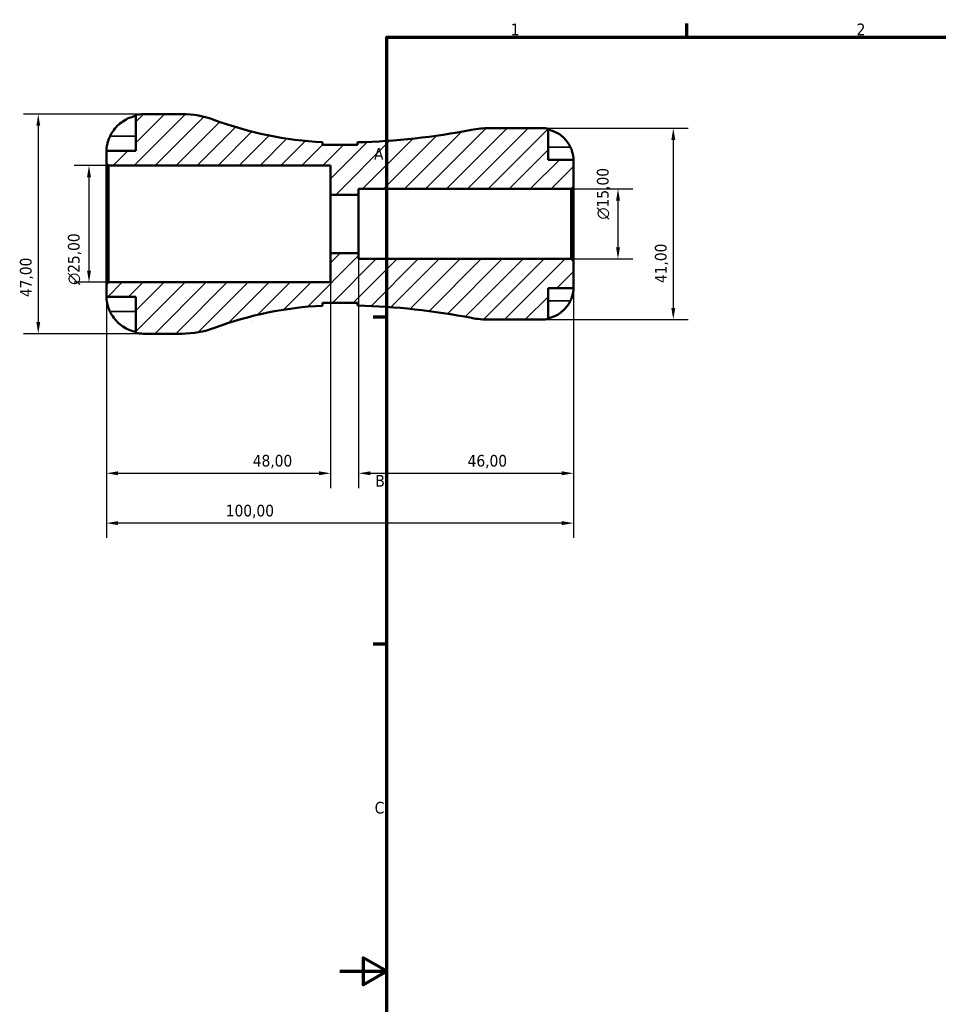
# Model space of a CAD drawing. Header units: millimetres. Extents: x -69 to 666, y 0 to 420.
# Tile 2 of 6: x -69 to 128, y 203 to 414. Entities that reach past the tile are written whole.
import ezdxf

# ---------------------------------------------------------------- set-up
doc = ezdxf.new("R2010")
doc.units = ezdxf.units.MM
for name, color, linetype, lineweight in [('Border (ISO)', 7, 'Continuous', 70), ('Dimension (ISO)', 7, 'Continuous', 25), ('Hatch (ISO)', 7, 'Continuous', 18), ('Visible (ISO)', 7, 'Continuous', 50), ('Visible Narrow (ISO)', 7, 'Continuous', 35)]:
    doc.layers.add(name, color=color, linetype=linetype, lineweight=lineweight)
doc.styles.add('Note Text (ISO)', font='tahoma.ttf')
doc.dimstyles.new('Default (ISO)', dxfattribs={"dimtxt": 2.5, "dimasz": 2.5, "dimexe": 3.175, "dimexo": 0, "dimgap": 0.762, "dimtad": 1, "dimrnd": 1e-08, "dimzin": 0, "dimtxsty": 'Note Text (ISO)', "dimcen": 0.09, "dimdle": 10, "dimclrd": 256, "dimclre": 256, "dimclrt": 232, "dimazin": 0, "dimtfac": 1.40208, "dimtmove": 0, "dimatfit": 3, "dimfxl": 1, "dimtolj": 1, "dimtzin": 0, "dimlwd": -1, "dimlwe": -1, "dimarcsym": 0})

# ---------------------------------------------------------------- blocks, each defined once
blk = doc.blocks.new('Borders Default Border')
at = {"layer": 'Border (ISO)'}
for p, q in [((74.25, 410), (74.25, 412.9)), ((10, 350), (7.1, 350)), ((10, 280), (7.1, 280))]:
    blk.add_line(p, q, dxfattribs=at)
at = {"layer": 'Border (ISO)', "flags": 128}
for points in [[(10, 10), (10, 410), (584, 410), (584, 10), (10, 10)], [(0, 210), (10, 210), (5, 212.89), (5, 207.11), (10, 210)]]:
    blk.add_lwpolyline(points, dxfattribs=at)
at = {"layer": 'Border (ISO)', "color": 232, "true_color": 0xca0064, "char_height": 2.5, "attachment_point": 7, "style": 'Note Text (ISO)'}
for s, insert in [('1', (36.56, 410.4)), ('2', (110.62, 410.4)), ('A', (7.29, 383.75)), ('B', (7.59, 313.75)), ('C', (7.43, 243.71))]:
    blk.add_mtext(s, dxfattribs=dict(at, insert=insert))
blk = doc.blocks.new('*D7')
at = {"layer": 'Defpoints', "color": 0, "transparency": 16777216}
for p in [(-2, 363.75), (-50, 357.03), (-2, 316.61)]:
    blk.add_point(p, dxfattribs=at)
at = {"layer": 'Dimension (ISO)', "transparency": 16777216}
for p, q in [((-2, 363.75), (-2, 313.44)), ((-50, 357.03), (-50, 313.44)), ((-47.5, 316.61), (-4.5, 316.61))]:
    blk.add_line(p, q, dxfattribs=at)
for points in [[(-47.5, 317.03), (-47.5, 316.19), (-50, 316.61)], [(-4.5, 317.03), (-4.5, 316.19), (-2, 316.61)]]:
    blk.add_solid(points, dxfattribs=at)
at = {"layer": 'Dimension (ISO)', "color": 232, "true_color": 0xca0064, "transparency": 16777216, "insert": (-18.67, 320.55), "char_height": 2.5, "attachment_point": 1, "style": 'Note Text (ISO)'}
blk.add_mtext('\\A1;48,00', dxfattribs=at)
blk = doc.blocks.new('*D8')
at = {"layer": 'Defpoints', "color": 0, "transparency": 16777216}
for p in [(4, 363.75), (50, 362.03), (50, 316.61)]:
    blk.add_point(p, dxfattribs=at)
at = {"layer": 'Dimension (ISO)', "transparency": 16777216}
for p, q in [((4, 363.75), (4, 313.44)), ((50, 362.03), (50, 313.44)), ((6.5, 316.61), (47.5, 316.61))]:
    blk.add_line(p, q, dxfattribs=at)
for points in [[(6.5, 317.03), (6.5, 316.19), (4, 316.61)], [(47.5, 317.03), (47.5, 316.19), (50, 316.61)]]:
    blk.add_solid(points, dxfattribs=at)
at = {"layer": 'Dimension (ISO)', "color": 232, "true_color": 0xca0064, "transparency": 16777216, "insert": (27.33, 320.54), "char_height": 2.5, "attachment_point": 1, "style": 'Note Text (ISO)'}
blk.add_mtext('\\A1;46,00', dxfattribs=at)
blk = doc.blocks.new('*D9')
at = {"layer": 'Defpoints', "color": 0, "transparency": 16777216}
for p in [(-49.53, 382.5), (-53.74, 357.5), (-49.53, 357.5)]:
    blk.add_point(p, dxfattribs=at)
at = {"layer": 'Dimension (ISO)', "transparency": 16777216}
for p, q in [((-49.53, 382.5), (-56.92, 382.5)), ((-53.74, 380), (-53.74, 360)), ((-49.53, 357.5), (-56.92, 357.5))]:
    blk.add_line(p, q, dxfattribs=at)
for points in [[(-54.16, 380), (-53.32, 380), (-53.74, 382.5)], [(-54.16, 360), (-53.32, 360), (-53.74, 357.5)]]:
    blk.add_solid(points, dxfattribs=at)
at = {"layer": 'Dimension (ISO)', "color": 232, "true_color": 0xca0064, "transparency": 16777216, "insert": (-58.26, 356.94), "char_height": 2.5, "attachment_point": 1, "rotation": 90, "style": 'Note Text (ISO)'}
blk.add_mtext('\\A1;\\fAIGDT|b0|i0;\\H2.5000;\\ln\\fTahoma|b0|i0;\\H2.5000;25,00', dxfattribs=at)
blk = doc.blocks.new('*D10')
at = {"layer": 'Defpoints', "color": 0, "transparency": 16777216}
for p in [(49.53, 377.5), (59.53, 377.5), (49.53, 362.5)]:
    blk.add_point(p, dxfattribs=at)
at = {"layer": 'Dimension (ISO)', "transparency": 16777216}
for p, q in [((49.53, 377.5), (62.71, 377.5)), ((59.53, 365), (59.53, 375)), ((49.53, 362.5), (62.71, 362.5))]:
    blk.add_line(p, q, dxfattribs=at)
for points in [[(59.11, 375), (59.95, 375), (59.53, 377.5)], [(59.11, 365), (59.95, 365), (59.53, 362.5)]]:
    blk.add_solid(points, dxfattribs=at)
at = {"layer": 'Dimension (ISO)', "color": 232, "true_color": 0xca0064, "transparency": 16777216, "insert": (55.01, 370.94), "char_height": 2.5, "attachment_point": 1, "rotation": 90, "style": 'Note Text (ISO)'}
blk.add_mtext('\\A1;\\fAIGDT|b0|i0;\\H2.5000;\\ln\\fTahoma|b0|i0;\\H2.5000;15,00', dxfattribs=at)
blk = doc.blocks.new('*D11')
at = {"layer": 'Defpoints', "color": 0, "transparency": 16777216}
for p in [(43.25, 390.5), (43.25, 349.5), (71.37, 349.5)]:
    blk.add_point(p, dxfattribs=at)
at = {"layer": 'Dimension (ISO)', "transparency": 16777216}
for p, q in [((43.25, 390.5), (74.54, 390.5)), ((71.37, 388), (71.37, 352)), ((43.25, 349.5), (74.54, 349.5))]:
    blk.add_line(p, q, dxfattribs=at)
for points in [[(70.95, 388), (71.78, 388), (71.37, 390.5)], [(70.95, 352), (71.78, 352), (71.37, 349.5)]]:
    blk.add_solid(points, dxfattribs=at)
at = {"layer": 'Dimension (ISO)', "color": 232, "true_color": 0xca0064, "transparency": 16777216, "insert": (67.43, 357.33), "char_height": 2.5, "attachment_point": 1, "rotation": 90, "style": 'Note Text (ISO)'}
blk.add_mtext('\\A1;41,00', dxfattribs=at)
blk = doc.blocks.new('*D12')
at = {"layer": 'Defpoints', "color": 0, "transparency": 16777216}
for p in [(-42.12, 393.5), (-64.6, 346.5), (-42.12, 346.5)]:
    blk.add_point(p, dxfattribs=at)
at = {"layer": 'Dimension (ISO)', "transparency": 16777216}
for p, q in [((-42.12, 393.5), (-67.77, 393.5)), ((-64.6, 391), (-64.6, 349)), ((-42.12, 346.5), (-67.77, 346.5))]:
    blk.add_line(p, q, dxfattribs=at)
for points in [[(-65.01, 391), (-64.18, 391), (-64.6, 393.5)], [(-65.01, 349), (-64.18, 349), (-64.6, 346.5)]]:
    blk.add_solid(points, dxfattribs=at)
at = {"layer": 'Dimension (ISO)', "color": 232, "true_color": 0xca0064, "transparency": 16777216, "insert": (-68.53, 354.33), "char_height": 2.5, "attachment_point": 1, "rotation": 90, "style": 'Note Text (ISO)'}
blk.add_mtext('\\A1;47,00', dxfattribs=at)
blk = doc.blocks.new('*D13')
at = {"layer": 'Defpoints', "color": 0, "transparency": 16777216}
for p in [(50, 362.03), (-50, 357.03), (-50, 305.94)]:
    blk.add_point(p, dxfattribs=at)
at = {"layer": 'Dimension (ISO)', "transparency": 16777216}
for p, q in [((50, 362.03), (50, 302.77)), ((-50, 357.03), (-50, 302.77)), ((47.5, 305.94), (-47.5, 305.94))]:
    blk.add_line(p, q, dxfattribs=at)
for points in [[(-47.5, 306.36), (-47.5, 305.52), (-50, 305.94)], [(47.5, 306.36), (47.5, 305.52), (50, 305.94)]]:
    blk.add_solid(points, dxfattribs=at)
at = {"layer": 'Dimension (ISO)', "color": 232, "true_color": 0xca0064, "transparency": 16777216, "insert": (-24.45, 309.87), "char_height": 2.5, "attachment_point": 1, "style": 'Note Text (ISO)'}
blk.add_mtext('\\A1;100,00', dxfattribs=at)

msp = doc.modelspace()

# ---------------------------------------------------------------- hatches: boundary and pattern name
at = {"layer": 'Hatch (ISO)'}
h = msp.add_hatch(dxfattribs=at)
h.set_pattern_fill('ANSI31', color=256, scale=25.4, style=0)
h.set_pattern_definition([(45, (0, 0), (-2.245064, 2.245064), [])])
edge = h.paths.add_edge_path()
edge.add_line((-49.53, 357.5), (-50, 357.03))
edge.add_line((-50, 357.03), (-50, 354.375))
edge.add_line((-50, 354.375), (-43.7, 354.375))
edge.add_line((-43.7, 354.375), (-43.7, 346.659))
edge.add_ellipse((-42.125, 354.375), major_axis=(-1.575, -7.716), ratio=1, start_angle=0, end_angle=11.53696)
edge.add_line((-42.125, 346.5), (-33.808, 346.5))
edge.add_ellipse((-33.808, 366.5), major_axis=(0, -20), ratio=1, start_angle=0, end_angle=20.3735)
edge.add_ellipse((0, 275.463), major_axis=(-26.846, 72.288), ratio=1, start_angle=342.41394, end_angle=360, ccw=False)
edge.add_line((-3.75, 352.484), (-3.75, 353.088))
edge.add_line((-3.75, 353.088), (3.75, 353.088))
edge.add_line((3.75, 353.088), (3.75, 352.527))
edge.add_ellipse((0, 204.696), major_axis=(3.75, 147.831), ratio=1, start_angle=350.46994, end_angle=360, ccw=False)
edge.add_ellipse((31.985, 369.5), major_axis=(-3.81, -19.634), ratio=1, start_angle=0, end_angle=10.98316)
edge.add_line((31.985, 349.5), (43.25, 349.5))
edge.add_ellipse((43.25, 356.25), major_axis=(0, -6.75), ratio=1, start_angle=0, end_angle=11.53696)
edge.add_line((44.6, 349.636), (44.6, 356.25))
edge.add_line((44.6, 356.25), (50, 356.25))
edge.add_line((50, 356.25), (50, 362.03))
edge.add_line((50, 362.03), (49.53, 362.5))
edge.add_line((49.53, 362.5), (4, 362.5))
edge.add_line((4, 362.5), (4, 363.75))
edge.add_line((4, 363.75), (-2, 363.75))
edge.add_line((-2, 363.75), (-2, 357.5))
edge.add_line((-2, 357.5), (-49.53, 357.5))
edge = h.paths.add_edge_path()
edge.add_line((3.75, 386.912), (-3.75, 386.912))
edge.add_line((-3.75, 386.912), (-3.75, 387.516))
edge.add_ellipse((0, 464.537), major_axis=(-3.75, -77.02), ratio=1, start_angle=342.41394, end_angle=360, ccw=False)
edge.add_ellipse((-33.808, 373.5), major_axis=(6.963, 18.749), ratio=1, start_angle=0, end_angle=20.3735)
edge.add_line((-33.808, 393.5), (-42.125, 393.5))
edge.add_ellipse((-42.125, 385.625), major_axis=(0, 7.875), ratio=1, start_angle=0, end_angle=11.53696)
edge.add_line((-43.7, 393.341), (-43.7, 385.625))
edge.add_line((-43.7, 385.625), (-50, 385.625))
edge.add_line((-50, 385.625), (-50, 382.97))
edge.add_line((-50, 382.97), (-49.53, 382.5))
edge.add_line((-49.53, 382.5), (-2, 382.5))
edge.add_line((-2, 382.5), (-2, 376.25))
edge.add_line((-2, 376.25), (4, 376.25))
edge.add_line((4, 376.25), (4, 377.5))
edge.add_line((4, 377.5), (49.53, 377.5))
edge.add_line((49.53, 377.5), (50, 377.97))
edge.add_line((50, 377.97), (50, 383.75))
edge.add_line((50, 383.75), (44.6, 383.75))
edge.add_line((44.6, 383.75), (44.6, 390.364))
edge.add_ellipse((43.25, 383.75), major_axis=(1.35, 6.614), ratio=1, start_angle=0, end_angle=11.53696)
edge.add_line((43.25, 390.5), (31.985, 390.5))
edge.add_ellipse((31.985, 370.5), major_axis=(0, 20), ratio=1, start_angle=0, end_angle=10.98316)
edge.add_ellipse((0, 535.304), major_axis=(28.174, -145.17), ratio=1, start_angle=350.46994, end_angle=360, ccw=False)
edge.add_line((3.75, 387.473), (3.75, 386.912))

# ---------------------------------------------------------------- linework, layer by layer
at = {"layer": 'Visible (ISO)'}
for p, q in [((-43.7, 393.341), (-43.7, 385.625)), ((-33.808, 393.5), (-42.125, 393.5)), ((43.25, 390.5), (31.985, 390.5)), ((44.6, 383.75), (44.6, 390.364)), ((-3.75, 386.912), (-3.75, 387.516)), ((3.75, 386.912), (-3.75, 386.912)), ((3.75, 387.473), (3.75, 386.912)), ((-43.7, 385.625), (-50, 385.625)), ((-50, 385.625), (-50, 382.97)), ((50, 383.75), (44.6, 383.75)), ((50, 377.97), (50, 383.75)), ((-50, 382.97), (-49.53, 382.5)), ((-50, 382.97), (-50, 357.03)), ((-49.53, 382.5), (-2, 382.5)), ((-49.53, 357.5), (-49.53, 382.5)), ((-2, 382.5), (-2, 376.25)), ((4, 376.25), (4, 377.5)), ((4, 377.5), (49.53, 377.5)), ((49.53, 377.5), (50, 377.97)), ((49.53, 377.5), (49.53, 362.5)), ((50, 362.03), (50, 377.97)), ((-2, 376.25), (4, 376.25)), ((-2, 363.75), (-2, 376.25)), ((4, 363.75), (4, 376.25)), ((4, 363.75), (-2, 363.75)), ((-2, 363.75), (-2, 357.5)), ((4, 362.5), (4, 363.75)), ((49.53, 362.5), (4, 362.5)), ((50, 362.03), (49.53, 362.5)), ((50, 356.25), (50, 362.03)), ((-49.53, 357.5), (-50, 357.03)), ((-50, 357.03), (-50, 354.375)), ((-2, 357.5), (-49.53, 357.5)), ((-50, 354.375), (-43.7, 354.375)), ((-43.7, 354.375), (-43.7, 346.659)), ((44.6, 349.636), (44.6, 356.25)), ((44.6, 356.25), (50, 356.25)), ((-3.75, 352.484), (-3.75, 353.088)), ((-3.75, 353.088), (3.75, 353.088)), ((3.75, 353.088), (3.75, 352.527)), ((31.985, 349.5), (43.25, 349.5)), ((-42.125, 346.5), (-33.808, 346.5))]:
    msp.add_line(p, q, dxfattribs=at)
for centre, radius, start, end in [((-42.125, 385.625), 7.875, 90, 101.53696), ((-33.808, 373.5), 20, 69.6265, 90), ((0, 464.537), 77.112, 249.6265, 267.21256), ((0, 535.304), 147.879, 271.4531, 280.98316), ((31.985, 370.5), 20, 90, 100.98316), ((43.25, 383.75), 6.75, 78.46304, 90), ((0, 275.463), 77.112, 92.78744, 110.3735), ((0, 204.696), 147.879, 79.01684, 88.5469), ((31.985, 369.5), 20, 259.01684, 270), ((43.25, 356.25), 6.75, 270, 281.53696), ((-42.125, 354.375), 7.875, 258.46304, 270), ((-33.808, 366.5), 20, 270, 290.3735)]:
    msp.add_arc(centre, radius, start, end, dxfattribs=at)
for points, knots in [([(-49.222, 388.775), (-49.064, 389.108), (-48.875, 389.445), (-48.367, 390.211), (-48.024, 390.625), (-47.335, 391.318), (-46.927, 391.661), (-46.047, 392.253), (-45.575, 392.501), (-44.692, 392.869), (-44.202, 393.024), (-43.7, 393.127)], [3.89239507, 3.89239507, 3.89239507, 3.89239507, 3.99831093, 3.99831093, 4.14541915, 4.14541915, 4.2913159, 4.2913159, 4.43721264, 4.43721264, 4.57824766, 4.57824766, 4.57824766, 4.57824766]), ([(44.6, 390.184), (45.031, 390.095), (45.451, 389.962), (46.208, 389.647), (46.612, 389.434), (47.367, 388.927), (47.717, 388.633), (48.307, 388.04), (48.601, 387.685), (49.038, 387.027), (49.2, 386.737), (49.336, 386.45)], [0.12806551, 0.12806551, 0.12806551, 0.12806551, 0.24899267, 0.24899267, 0.37404698, 0.37404698, 0.49910128, 0.49910128, 0.62515051, 0.62515051, 0.71634653, 0.71634653, 0.71634653, 0.71634653]), ([(-50, 385.625), (-50, 385.625), (-50, 385.648), (-49.999, 385.742), (-49.997, 385.816), (-49.984, 386.086), (-49.964, 386.328), (-49.879, 386.839), (-49.829, 387.076), (-49.71, 387.513), (-49.651, 387.704), (-49.515, 388.093), (-49.438, 388.291), (-49.311, 388.584), (-49.267, 388.68), (-49.222, 388.775)], [-2.17667965, -2.17667965, -2.17667965, -2.17667965, -2.11086653, -2.11086653, -2.04055216, -2.04055216, -1.91738302, -1.91738302, -1.82942275, -1.82942275, -1.76558177, -1.76558177, -1.70117883, -1.70117883, -1.66961913, -1.66961913, -1.66961913, -1.66961913]), ([(49.336, 386.45), (49.34, 386.441), (49.344, 386.432), (49.416, 386.28), (49.479, 386.134), (49.587, 385.86), (49.634, 385.733), (49.727, 385.456), (49.771, 385.307), (49.872, 384.919), (49.916, 384.693), (49.978, 384.268), (49.99, 384.085), (50.002, 383.821), (50, 383.75), (50, 383.75)], [-0.43771401, -0.43771401, -0.43771401, -0.43771401, -0.43475004, -0.43475004, -0.38638166, -0.38638166, -0.3443408, -0.3443408, -0.29367012, -0.29367012, -0.20723699, -0.20723699, -0.10713823, -0.10713823, 0, 0, 0, 0]), ([(-49.222, 351.225), (-49.284, 351.356), (-49.343, 351.488), (-49.479, 351.814), (-49.552, 352.006), (-49.683, 352.395), (-49.74, 352.59), (-49.855, 353.039), (-49.901, 353.281), (-49.973, 353.765), (-49.988, 353.982), (-50.001, 354.292), (-50, 354.375), (-50, 354.375)], [-0.50816407, -0.50816407, -0.50816407, -0.50816407, -0.46460526, -0.46460526, -0.40154747, -0.40154747, -0.3356183, -0.3356183, -0.24286964, -0.24286964, -0.12490659, -0.12490659, 0, 0, 0, 0]), ([(50, 356.25), (50, 356.25), (50, 356.229), (49.999, 356.144), (49.998, 356.077), (49.985, 355.838), (49.967, 355.627), (49.892, 355.187), (49.849, 354.984), (49.747, 354.61), (49.696, 354.447), (49.579, 354.114), (49.512, 353.944), (49.406, 353.7), (49.371, 353.625), (49.336, 353.55)], [-1.86566377, -1.86566377, -1.86566377, -1.86566377, -1.80777137, -1.80777137, -1.74574073, -1.74574073, -1.64031734, -1.64031734, -1.56559225, -1.56559225, -1.5111204, -1.5111204, -1.45597043, -1.45597043, -1.43115793, -1.43115793, -1.43115793, -1.43115793]), ([(49.336, 353.55), (49.2, 353.263), (49.038, 352.973), (48.601, 352.315), (48.307, 351.96), (47.717, 351.367), (47.367, 351.073), (46.612, 350.566), (46.208, 350.353), (45.451, 350.038), (45.031, 349.905), (44.6, 349.816)], [3.33226721, 3.33226721, 3.33226721, 3.33226721, 3.42346323, 3.42346323, 3.54951246, 3.54951246, 3.67456676, 3.67456676, 3.79962107, 3.79962107, 3.92054823, 3.92054823, 3.92054823, 3.92054823]), ([(-43.7, 346.873), (-44.202, 346.976), (-44.692, 347.131), (-45.575, 347.499), (-46.047, 347.747), (-46.927, 348.339), (-47.335, 348.682), (-48.024, 349.375), (-48.367, 349.789), (-48.875, 350.555), (-49.064, 350.892), (-49.222, 351.225)], [0.14941001, 0.14941001, 0.14941001, 0.14941001, 0.29044502, 0.29044502, 0.43634177, 0.43634177, 0.58223851, 0.58223851, 0.72934673, 0.72934673, 0.83526259, 0.83526259, 0.83526259, 0.83526259])]:
    msp.add_open_spline(points, degree=3, knots=knots, dxfattribs=at)
at = {"layer": 'Visible Narrow (ISO)'}
for p, q in [((-48.946, 388.775), (-43.976, 388.775)), ((49.099, 386.45), (44.837, 386.45)), ((49.099, 353.55), (44.837, 353.55)), ((-48.946, 351.225), (-43.976, 351.225))]:
    msp.add_line(p, q, dxfattribs=at)

# ---------------------------------------------------------------- block references
msp.add_blockref('Borders Default Border', (0, 0))

# ---------------------------------------------------------------- dimensions: what is measured, and where the dimension line sits
at = {"layer": 'Dimension (ISO)'}
for base, p1, p2, angle, picture, middle in [((-64.598, 346.5), (-42.125, 393.5), (-42.125, 346.5), 90, '*D12', (-64.598, 358.5)), ((71.365, 349.5), (43.25, 390.5), (43.25, 349.5), 90, '*D11', (71.365, 361.5)), ((50, 316.611), (4, 363.75), (50, 362.03), 180, '*D8', (31.5, 316.611)), ((-50, 305.94), (50, 362.03), (-50, 357.03), 180, '*D13', (-19.5, 305.94))]:
    dim = msp.add_linear_dim(base=base, p1=p1, p2=p2, angle=angle, dimstyle='Default (ISO)', override={"dimdec": 2, "dimtp": 0, "dimtm": 0, "dimtdec": 2, "dimtofl": 0, "dimatfit": 1}, dxfattribs=at)
    dim.commit()
    dim.dimension.update_dxf_attribs({"geometry": picture, "text_midpoint": middle, "dimtype": 160})
for base, p1, p2, picture, middle in [((-53.741, 357.5), (-49.53, 382.5), (-49.53, 357.5), '*D9', (-53.741, 362.5)), ((59.53, 377.5), (49.53, 362.5), (49.53, 377.5), '*D10', (59.53, 376.5))]:
    dim = msp.add_linear_dim(base=base, p1=p1, p2=p2, angle=90, text='\\fAIGDT|b0|i0;\\H2.5000;\\ln\\fTahoma|b0|i0;\\H2.5000;<>', dimstyle='Default (ISO)', override={"dimdec": 2, "dimtp": 0, "dimtm": 0, "dimtdec": 2, "dimtofl": 0, "dimatfit": 1}, dxfattribs=at)
    dim.commit()
    dim.dimension.update_dxf_attribs({"geometry": picture, "text_midpoint": middle, "dimtype": 160})
dim = msp.add_linear_dim(base=(-2, 316.611), p1=(-50, 357.03), p2=(-2, 363.75), dimstyle='Default (ISO)', override={"dimdec": 2, "dimtp": 0, "dimtm": 0, "dimtdec": 2, "dimtofl": 0, "dimatfit": 1}, dxfattribs=at)
dim.commit()
dim.dimension.update_dxf_attribs({"geometry": '*D7', "text_midpoint": (-14.5, 316.611), "dimtype": 160})

doc.saveas('drawing.dxf')
